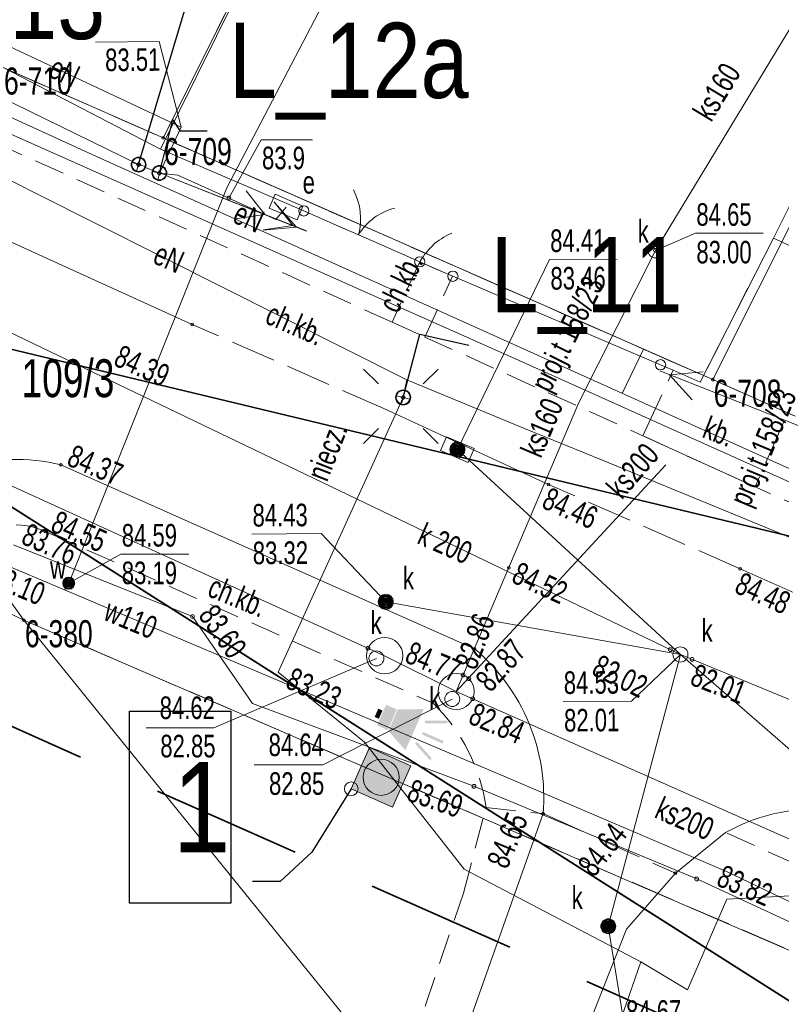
# Model space of a CAD drawing. Header units: metres. Extents: x -1013 to 1491576, y -5789570 to 1032.
# Tile 36 of 62: x -42 to -17, y 32 to 65. Entities that reach past the tile are written whole.
import ezdxf
from ezdxf.xclip import XClip

# ---------------------------------------------------------------- set-up
doc = ezdxf.new("R2010")
doc.units = ezdxf.units.M
doc.header["$MEASUREMENT"] = 0
doc.header["$XCLIPFRAME"] = 0
for name, pattern in [('2_KTCR02', [1.5, 1, -0.5]), ('2_KTJZ01', [2, 1.5, -0.5]), ('2_KTPL01', [2, 1.5, -0.5]), ('4_SUPT_P_01', [2.5, 2, -0.5]), ('GUK', [2, 1.5, -0.5]), ('GUZ', [1, 0.5, -0.5]), ('Przerywana długa', [7.8, 5, -2.8])]:
    doc.linetypes.add(name, pattern=pattern)
doc.layers.add('700-L Mapa 1_1000 dwg', color=7, linetype='Continuous')
for name, color, linetype, lineweight in [('703-L Płaszczyzny podejścia 2D3', 152, 'Continuous', 30), ('703-L Płaszczyzny podejścia 2D38', 171, 'Continuous', 35), ('704-L Płaszczyzny podejścia 3D38', 171, 'Continuous', 35), ('708-L Opisy sytuacji 1_1000 do legendy85', 1, 'Continuous', 25), ('708-L Opisy_ numeracja obiektów85', 1, 'Continuous', 25), ('722-L Obiekty_Latarnie_ słupy_ anteny1', 7, 'Continuous', 13), ('725-L Sygnalizator świetlno-dźwiękowy1', 7, 'Continuous', 13), ('725-L Sygnalizator świetlno-dźwiękowy253', 2, 'Continuous', 13), ('725-L Sygnalizator świetlno-dźwiękowy85', 1, 'Continuous', 25), ('ex_02_DXF_MZ_5_Dzialki7', 9, 'Continuous', 18), ('ex_02_DXF_MZ_5_Kontury3', 9, 'Continuous', 18), ('ex_02_DXF_MZ_5_KTCR_D_L_17', 9, 'Continuous', 18), ('ex_02_DXF_MZ_5_KTCR_E_T_17', 9, 'Continuous', 18), ('ex_02_DXF_MZ_5_KTCR_L_17', 9, 'Continuous', 18), ('ex_02_DXF_MZ_5_KTJZ_L_07', 9, 'Continuous', 18), ('ex_02_DXF_MZ_5_KTKR_D_L_07', 9, 'Continuous', 18), ('ex_02_DXF_MZ_5_KTKR_L_07', 9, 'Continuous', 18), ('ex_02_DXF_MZ_5_KTOK_L_17', 9, 'Continuous', 18), ('ex_02_DXF_MZ_5_KTOK_L_37', 9, 'Continuous', 18), ('ex_02_DXF_MZ_5_KTOK_L_47', 9, 'Continuous', 18), ('ex_02_DXF_MZ_5_KTPL_E_T_07', 9, 'Continuous', 18), ('ex_02_DXF_MZ_5_KTPL_L_07', 9, 'Continuous', 18), ('ex_02_DXF_MZ_5_Numery_dzialek7', 9, 'Continuous', 18), ('ex_02_DXF_MZ_5_Numery_punktow7', 9, 'Continuous', 18), ('ex_02_DXF_MZ_5_Punkty7', 9, 'Continuous', 18), ('ex_02_DXF_MZ_5_RTPW_T_17', 9, 'Continuous', 18), ('ex_02_DXF_MZ_5_SUBK_L_034', 9, 'Continuous', 18), ('ex_02_DXF_MZ_5_SUOE_L_11', 9, 'Continuous', 18), ('ex_02_DXF_MZ_5_SUOG_L_052', 9, 'Continuous', 18), ('ex_02_DXF_MZ_5_SUPE_D_L_31', 9, 'Continuous', 18), ('ex_02_DXF_MZ_5_SUPE_E_T_31', 9, 'Continuous', 18), ('ex_02_DXF_MZ_5_SUPE_L_11', 9, 'Continuous', 18), ('ex_02_DXF_MZ_5_SUPE_L_31', 9, 'Continuous', 18), ('ex_02_DXF_MZ_5_SUPE_S_T_17', 9, 'Continuous', 18), ('ex_02_DXF_MZ_5_SUPG_L_252', 9, 'Continuous', 18), ('ex_02_DXF_MZ_5_SUPK_D_L_434', 9, 'Continuous', 18), ('ex_02_DXF_MZ_5_SUPK_E_T_434', 9, 'Continuous', 18), ('ex_02_DXF_MZ_5_SUPK_L_434', 9, 'Continuous', 18), ('ex_02_DXF_MZ_5_SUPP_E_T_630', 9, 'Continuous', 18), ('ex_02_DXF_MZ_5_SUPP_L_630', 9, 'Continuous', 18), ('ex_02_DXF_MZ_5_SUPT_D_L_030', 9, 'Continuous', 18), ('ex_02_DXF_MZ_5_SUPW_E_T_05', 9, 'Continuous', 18), ('ex_02_DXF_MZ_5_SUPW_L_05', 9, 'Continuous', 18), ('ex_02_DXF_MZ_5_SUSM_D_T_07', 9, 'Continuous', 18), ('ex_02_DXF_MZ_5_SUSM_D_T_37', 9, 'Continuous', 18), ('ex_02_DXF_MZ_5_SUSM_L_47', 9, 'Continuous', 18), ('ex_02_DXF_MZ_5_SUTE_T_01', 9, 'Continuous', 18), ('ex_02_DXF_MZ_5_SUTG_T_052', 9, 'Continuous', 18), ('ex_02_DXF_MZ_5_SUTK_T_034', 9, 'Continuous', 18), ('ex_02_DXF_MZ_5_SUTW_T_05', 9, 'Continuous', 18), ('ex_02_DXF_MZ_5_SUUE_E_T_27', 9, 'Continuous', 18), ('ex_02_DXF_MZ_5_SUUE_T_37', 9, 'Continuous', 18), ('ex_02_DXF_MZ_5_SUUK_D_T_234', 9, 'Continuous', 18), ('ex_02_DXF_MZ_5_SUUK_D_T_97', 9, 'Continuous', 18), ('ex_02_DXF_MZ_5_SUUK_E_T_77', 9, 'Continuous', 18), ('ex_02_DXF_MZ_5_SUUK_E_T_934', 9, 'Continuous', 18), ('ex_02_DXF_MZ_5_SUUK_T_07', 9, 'Continuous', 18), ('ex_02_DXF_MZ_5_SUUK_T_234', 9, 'Continuous', 18), ('ex_02_DXF_MZ_5_SUUW_E_T_57', 9, 'Continuous', 18), ('ex_02_DXF_MZ_5_SUUW_T_77', 9, 'Continuous', 18), ('ex_02_DXF_MZ_5_Uzytki3', 9, 'Continuous', 18)]:
    doc.layers.add(name, color=color, linetype=linetype, lineweight=lineweight)
doc.styles.add('STYL_AUTOMATYCZNY_1', font='arial.ttf', dxfattribs={"width": 0.7})
doc.styles.add('STYL_AUTOMATYCZNY_3', font='ARIALN.TTF')
doc.dimstyles.new('STYL_AUTOMATYCZNY__1', dxfattribs={"dimtxt": 0.18, "dimasz": 0.912, "dimexe": 0.18, "dimexo": 0.0625, "dimgap": 0, "dimtad": 0, "dimtih": 1, "dimtoh": 1, "dimdec": 4, "dimzin": 0, "dimdsep": 46, "dimcen": 0.09, "dimadec": 0, "dimazin": 0, "dimtfac": 1, "dimtdec": 4, "dimtmove": 0, "dimatfit": 3, "dimldrblk": 'ARROWHEAD_7', "dimfxl": 1, "dimtolj": 1, "dimtzin": 0, "dimarcsym": 0})
doc.dimstyles.new('STYL_AUTOMATYCZNY__3', dxfattribs={"dimtxt": 0.18, "dimasz": 0.912, "dimexe": 0.18, "dimexo": 0.0625, "dimgap": 0, "dimtad": 0, "dimtih": 1, "dimtoh": 1, "dimdec": 4, "dimzin": 0, "dimdsep": 46, "dimcen": 0.09, "dimadec": 0, "dimazin": 0, "dimtfac": 1, "dimtdec": 4, "dimtmove": 0, "dimatfit": 3, "dimldrblk": 'ARROWHEAD_1', "dimfxl": 1, "dimtolj": 1, "dimtzin": 0, "dimarcsym": 0})

# ---------------------------------------------------------------- blocks, each defined once
blk = doc.blocks.new('Rysunek_1_5', base_point=(-7447251.91, -5789835.327))
at = {"layer": 'ex_02_DXF_MZ_5_Dzialki7', "color": 9, "linetype": 'Continuous', "lineweight": 18}
for p, q in [((-37.703, 60.738), (-26.727, 82.748)), ((-19.445, 52.706), (-8.36, 74.856)), ((-42.33, 44.713), (-56.712, 64.665)), ((-43.02, 63.081), (-37.703, 60.738)), ((-37.703, 60.738), (-19.445, 52.706)), ((-62.15, 54.133), (-42.33, 44.713)), ((-19.445, 52.706), (-16.707, 51.495)), ((-42.33, 44.713), (161.19, -43.067)), ((-42.33, 44.713), (-30.66, 30.293))]:
    blk.add_line(p, q, dxfattribs=at)
at = {"layer": 'ex_02_DXF_MZ_5_Kontury3', "color": 9, "linetype": 'GUK', "lineweight": 18}
for p, q in [((-37.703, 60.738), (-11.067, 114.121)), ((-43.02, 63.081), (-37.703, 60.738)), ((-19.445, 52.706), (-37.703, 60.738)), ((-62.149, 54.136), (-42.331, 44.714)), ((-16.707, 51.495), (-19.445, 52.706)), ((-42.331, 44.714), (102.61, -17.792))]:
    blk.add_line(p, q, dxfattribs=at)
at = {"layer": 'ex_02_DXF_MZ_5_KTCR_D_L_17', "color": 9, "linetype": '2_KTCR02', "lineweight": 18}
for p, q in [((-27.716, 35.686), (-26.98, 38.483)), ((-29, 31.887), (-27.716, 35.686))]:
    blk.add_line(p, q, dxfattribs=at)
at = {"layer": 'ex_02_DXF_MZ_5_KTCR_L_17', "color": 9, "linetype": '2_KTCR02', "lineweight": 18}
for p, q in [((-30.1, 54.613), (-54.23, 65.543)), ((-29.18, 56.623), (-30.1, 54.613)), ((-28.09, 56.143), (-29.18, 56.623)), ((-29.01, 54.123), (-28.09, 56.143)), ((-30.1, 54.613), (-29.01, 54.123)), ((-30.1, 54.613), (-29.01, 54.123)), ((-29.01, 54.123), (-21.77, 50.843)), ((-18.04, 49.143), (-21.77, 50.843)), ((0.3, 41.013), (-18.04, 49.143)), ((-41.62, 47.663), (-28.74, 41.953)), ((-26.98, 38.483), (-25.08, 38.283)), ((31.23, 15.163), (-19.02, 37.653))]:
    blk.add_line(p, q, dxfattribs=at)
for centre, radius, start, end in [((-42.637, 45.416), 2.466, 65.6334, 142.3482), ((-32.895, 37.664), 5.972, 7.8837, 45.905)]:
    blk.add_arc(centre, radius, start, end, dxfattribs=at)
at = {"layer": 'ex_02_DXF_MZ_5_KTJZ_L_07', "color": 9, "linetype": '2_KTJZ01', "lineweight": 18}
for p, q in [((-30.37, 51.743), (-36.74, 54.543)), ((-18.54, 46.423), (-24.9, 49.223)), ((-25.08, 38.283), (-20.69, 36.303))]:
    blk.add_line(p, q, dxfattribs=at)
at = {"layer": 'ex_02_DXF_MZ_5_KTKR_D_L_07', "color": 9, "linetype": 'Continuous', "lineweight": 18}
for p, q in [((-30.203, 23.828), (-25.08, 38.283)), ((-20.69, 36.303), (-22.317, 34.444)), ((-27.898, 20.254), (-22.317, 34.444))]:
    blk.add_line(p, q, dxfattribs=at)
at = {"layer": 'ex_02_DXF_MZ_5_KTKR_L_07', "color": 9, "linetype": 'Continuous', "lineweight": 18}
for p, q in [((-36.74, 54.543), (-56.2, 63.383)), ((-24.9, 49.223), (-30.37, 51.743)), ((-27.36, 43.763), (-41.1, 49.873)), ((0.62, 37.873), (-18.54, 46.423)), ((-19.02, 37.653), (-20.69, 36.303))]:
    blk.add_line(p, q, dxfattribs=at)
for centre, radius, start, end in [((-42.625, 43.656), 6.402, 76.2158, 135.9957), ((-31.57, 38.797), 6.511, 355.4729, 49.7074), ((-16.11, 32.554), 5.871, 81.6753, 119.7111)]:
    blk.add_arc(centre, radius, start, end, dxfattribs=at)
at = {"layer": 'ex_02_DXF_MZ_5_KTOK_L_17', "color": 9, "linetype": 'Continuous', "lineweight": 18}
for p, q in [((-33.03, 58.313), (-31.677, 57.719)), ((-31.906, 57.82), (-30.532, 57.217)), ((-30.532, 57.217), (-29.18, 56.623))]:
    blk.add_line(p, q, dxfattribs=at)
for centre in [(-33.03, 58.313), (-29.18, 56.623)]:
    blk.add_circle(centre, 0.17, dxfattribs=at)
for centre, start, end in [((-33.144, 58.061), 344.2449, 28.3192), ((-29.517, 56.469), 104.2816, 148.3559)]:
    blk.add_arc(centre, 2, start, end, dxfattribs=at)
at = {"layer": 'ex_02_DXF_MZ_5_KTOK_L_37', "color": 9, "linetype": 'Continuous', "lineweight": 18}
for p, q in [((-28.689, 57.227), (-28.613, 57.281)), ((-28.613, 57.281), (-28.533, 57.345)), ((-28.533, 57.345), (-28.461, 57.389)), ((-28.461, 57.389), (-28.385, 57.444)), ((-28.385, 57.444), (-28.306, 57.485)), ((-28.306, 57.485), (-28.226, 57.527)), ((-28.226, 57.527), (-28.14, 57.566)), ((-28.14, 57.566), (-28.11, 57.574)), ((-29.02, 56.869), (-28.95, 56.948)), ((-28.95, 56.948), (-28.892, 57.021)), ((-28.892, 57.021), (-28.827, 57.091)), ((-28.827, 57.091), (-28.754, 57.157)), ((-28.754, 57.157), (-28.689, 57.227)), ((-29.18, 56.623), (-29.125, 56.708)), ((-29.18, 56.623), (-28.63, 56.383)), ((-29.125, 56.708), (-29.07, 56.793)), ((-29.07, 56.793), (-29.02, 56.869)), ((-28.63, 56.383), (-28.08, 56.143))]:
    blk.add_line(p, q, dxfattribs=at)
for centre in [(-29.18, 56.623), (-28.08, 56.143)]:
    blk.add_circle(centre, 0.17, dxfattribs=at)
at = {"layer": 'ex_02_DXF_MZ_5_KTOK_L_47', "color": 9, "linetype": 'Continuous', "lineweight": 18}
for p, q in [((-34.469, 67.087), (-37.79, 60.363)), ((-17.43, 57.413), (-14.088, 64.127)), ((-43.02, 63.081), (-37.79, 60.363)), ((-37.79, 60.363), (-33.03, 58.313)), ((-19.86, 52.623), (-17.43, 57.413)), ((-28.08, 56.143), (-21.18, 53.202)), ((-21.18, 53.202), (-20.76, 53.023)), ((-20.76, 53.023), (-19.86, 52.623))]:
    blk.add_line(p, q, dxfattribs=at)
blk.add_circle((-21.18, 53.202), 0.17, dxfattribs=at)
at = {"layer": 'ex_02_DXF_MZ_5_KTPL_L_07', "color": 9, "linetype": '2_KTPL01', "lineweight": 18}
for p, q in [((-19.86, 52.623), (-17.43, 57.413)), ((-17.43, 57.413), (-14.65, 56.103)), ((-21.77, 50.843), (-20.76, 53.023)), ((-20.76, 53.023), (-19.86, 52.623)), ((-17.09, 51.303), (-18.04, 49.143))]:
    blk.add_line(p, q, dxfattribs=at)
at = {"layer": 'ex_02_DXF_MZ_5_KTPL_L_07', "color": 9, "linetype": 'Continuous', "lineweight": 18}
blk.add_line((-18.04, 49.143), (-21.77, 50.843), dxfattribs=at)
at = {"layer": 'ex_02_DXF_MZ_5_Punkty7', "color": 9, "linetype": 'Continuous', "lineweight": 18}
for centre in [(-37.703, 60.738), (-19.445, 52.706), (-42.33, 44.713)]:
    blk.add_circle(centre, 0.045, dxfattribs=at)
at = {"layer": 'ex_02_DXF_MZ_5_RTPW_T_17', "color": 9, "linetype": 'Continuous', "lineweight": 18}
for centre in [(-36.74, 54.543), (-41.1, 49.873), (-24.9, 49.223), (-41.62, 47.663), (-26.22, 46.453), (-18.54, 46.423), (-27.36, 43.763), (-25.08, 38.283), (-20.69, 36.303)]:
    blk.add_circle(centre, 0.045, dxfattribs=at)
at = {"layer": 'ex_02_DXF_MZ_5_SUBK_L_034', "color": 9, "linetype": 'Continuous', "lineweight": 18}
for centre, radius in [((-30.35, 43.533), 0.605), ((-27.97, 42.343), 0.597)]:
    blk.add_circle(centre, radius, dxfattribs=at)
at = {"layer": 'ex_02_DXF_MZ_5_SUOE_L_11', "color": 9, "linetype": 'Continuous', "lineweight": 18}
blk.add_line((-35.52, 58.743), (-37.22, 59.503), dxfattribs=at)
at = {"layer": 'ex_02_DXF_MZ_5_SUOG_L_052', "color": 9, "linetype": 'Continuous', "lineweight": 18}
blk.add_line((-19.98, 36.113), (-27.38, 39.193), dxfattribs=at)
at = {"layer": 'ex_02_DXF_MZ_5_SUPE_D_L_31', "color": 9, "linetype": 'Continuous', "lineweight": 18}
for p, q in [((-43.337, 64.029), (-37.106, 61.093)), ((-41.951, 58.908), (-47.591, 61.749)), ((-37.106, 61.093), (-37.83, 59.573)), ((-29.606, 52.705), (-41.951, 58.908)), ((-29.732, 52.114), (-29.606, 52.705)), ((-29.606, 52.705), (-25.705, 51.082)), ((-33.888, 42.984), (-29.732, 52.114)), ((-25.705, 51.082), (-23.087, 50.02)), ((-23.087, 50.02), (-16.116, 47.149)), ((-31.012, 40.664), (-33.888, 42.984)), ((-27.702, 36.436), (-31.012, 40.664)), ((-21.84, 33.357), (-27.702, 36.436)), ((-18.974, 35.438), (-20.283, 32.428)), ((-15.345, 35.633), (-18.974, 35.438)), ((-23.819, 27.613), (-21.84, 33.357)), ((-20.283, 32.428), (-21.84, 33.357))]:
    blk.add_line(p, q, dxfattribs=at)
at = {"layer": 'ex_02_DXF_MZ_5_SUPE_L_11', "color": 9, "linetype": 'Continuous', "lineweight": 18}
blk.add_line((-43.786, 62.426), (-38.52, 59.853), dxfattribs=at)
at = {"layer": 'ex_02_DXF_MZ_5_SUPE_L_31', "color": 9, "linetype": 'Continuous', "lineweight": 18}
for p, q in [((-37.22, 59.503), (-37.83, 59.573)), ((-37.597, 59.481), (-32.948, 57.642)), ((-35.52, 58.743), (-37.22, 59.503)), ((-33.96, 58.033), (-35.52, 58.743)), ((-34.019, 58.604), (-33.273, 57.771)), ((-33.62, 58.443), (-33.96, 58.033)), ((-34.387, 57.674), (-33.273, 57.771)), ((-21.206, 52.999), (-16.556, 51.16)), ((-20.88, 52.87), (-19.766, 52.967)), ((-20.88, 52.87), (-20.134, 52.037))]:
    blk.add_line(p, q, dxfattribs=at)
at = {"layer": 'ex_02_DXF_MZ_5_SUPE_S_T_17', "color": 9, "linetype": 'Continuous', "lineweight": 18}
for p, q in [((-37.597, 59.482), (-32.942, 57.655)), ((-34.947, 58.979), (-34.324, 58.197)), ((-34.017, 58.614), (-33.393, 57.832)), ((-34.324, 58.197), (-35.313, 58.048)), ((-33.393, 57.832), (-34.382, 57.683))]:
    blk.add_line(p, q, dxfattribs=at)
at = {"layer": 'ex_02_DXF_MZ_5_SUPG_L_252', "color": 9, "linetype": 'Continuous', "lineweight": 18}
for p, q in [((-36.73, 44.833), (-42.68, 47.213)), ((-34.74, 41.943), (-36.73, 44.833)), ((-27.38, 39.193), (-34.74, 41.943)), ((-19.98, 36.113), (-27.38, 39.193)), ((-12.48, 32.633), (-19.98, 36.113))]:
    blk.add_line(p, q, dxfattribs=at)
at = {"layer": 'ex_02_DXF_MZ_5_SUPK_D_L_434', "color": 9, "linetype": 'Continuous', "lineweight": 18}
for p, q in [((-45.397, 55.524), (-20.52, 43.573)), ((-27.93, 50.383), (-20.52, 43.573)), ((-20.52, 43.573), (-30.31, 45.323)), ((-20.52, 43.573), (-22.918, 34.54)), ((-20.52, 43.573), (7.643, 31.885)), ((-20.52, 43.573), (-14.35, 38.193))]:
    blk.add_line(p, q, dxfattribs=at)
at = {"layer": 'ex_02_DXF_MZ_5_SUPK_E_T_434', "color": 9, "linetype": 'Continuous', "lineweight": 18}
for p, q in [((-27.93, 50.383), (-24.874, 56.698)), ((-24.874, 56.698), (-22.621, 56.714))]:
    blk.add_line(p, q, dxfattribs=at)
at = {"layer": 'ex_02_DXF_MZ_5_SUPK_L_434', "color": 9, "linetype": 'Continuous', "lineweight": 18}
for p, q in [((-15, 67.493), (-21.35, 57.003)), ((-21.35, 57.003), (-23.9, 51.943)), ((-23.9, 51.943), (-27.97, 42.343)), ((-27.97, 42.343), (-21.01, 49.873)), ((-30.35, 43.533), (-43.21, 49.383)), ((-30.35, 43.533), (-27.97, 42.343)), ((-27.97, 42.343), (7.52, 26.613))]:
    blk.add_line(p, q, dxfattribs=at)
at = {"layer": 'ex_02_DXF_MZ_5_SUPP_L_630', "color": 9, "linetype": '4_SUPT_P_01', "lineweight": 18}
blk.add_line((-22.455, 52.249), (-21.752, 53.717), dxfattribs=at)
at = {"layer": 'ex_02_DXF_MZ_5_SUPT_D_L_030', "color": 9, "linetype": 'Continuous', "lineweight": 18}
for p, q in [((-39.919, 60.123), (-43.732, 61.866)), ((-43.196, 61.06), (-25.88, 53.341)), ((-2.678, 43.333), (-39.919, 60.123)), ((-25.88, 53.341), (-12.638, 47.393))]:
    blk.add_line(p, q, dxfattribs=at)
at = {"layer": 'ex_02_DXF_MZ_5_SUPW_L_05', "color": 9, "linetype": 'Continuous', "lineweight": 18}
for p, q in [((-28.46, 72.773), (-35.59, 59.083)), ((-35.59, 59.083), (-40.84, 45.943)), ((-40.981, 45.719), (-43.35, 46.723)), ((-40.84, 45.943), (-40.981, 45.719)), ((-25.94, 39.343), (-40.981, 45.719)), ((-18.99, 36.363), (-25.94, 39.343)), ((-14.95, 34.423), (-18.99, 36.363))]:
    blk.add_line(p, q, dxfattribs=at)
at = {"layer": 'ex_02_DXF_MZ_5_SUSM_D_T_07', "color": 9, "linetype": 'Continuous', "lineweight": 18}
for p, q in [((-30.553, 52.566), (-31.048, 53.06)), ((-29.068, 52.566), (-28.573, 53.06)), ((-30.553, 51.081), (-31.048, 50.586)), ((-29.068, 51.081), (-28.573, 50.586))]:
    blk.add_line(p, q, dxfattribs=at)
at = {"layer": 'ex_02_DXF_MZ_5_SUSM_D_T_37', "color": 9, "linetype": 'Continuous', "lineweight": 18}
blk.add_circle((-29.732, 52.114), 0.25, dxfattribs=at)
at = {"layer": 'ex_02_DXF_MZ_5_SUSM_L_47', "color": 9, "linetype": 'Continuous', "lineweight": 18}
for p, q in [((-38.293, 59.761), (-37.83, 59.573)), ((-38.288, 59.759), (-37.825, 59.571))]:
    blk.add_line(p, q, dxfattribs=at)
for centre in [(-38.52, 59.853), (-37.83, 59.573)]:
    blk.add_circle(centre, 0.25, dxfattribs=at)
at = {"layer": 'ex_02_DXF_MZ_5_SUTE_T_01', "color": 9, "linetype": 'Continuous', "lineweight": 18}
for p, q in [((-39.953, 63.927), (-37.836, 63.942)), ((-37.106, 61.093), (-37.836, 63.942)), ((-35.52, 58.743), (-34.451, 60.677)), ((-34.451, 60.677), (-32.741, 60.677))]:
    blk.add_line(p, q, dxfattribs=at)
blk.add_circle((-35.52, 58.743), 0.0625, dxfattribs=at)
at = {"layer": 'ex_02_DXF_MZ_5_SUTG_T_052', "color": 9, "linetype": 'Continuous', "lineweight": 18}
for centre in [(-36.73, 44.833), (-27.38, 39.193), (-19.98, 36.113)]:
    blk.add_circle(centre, 0.0625, dxfattribs=at)
at = {"layer": 'ex_02_DXF_MZ_5_SUTK_T_034', "color": 9, "linetype": 'Continuous', "lineweight": 18}
for p, q in [((-21.35, 57.003), (-20.021, 57.57)), ((-20.021, 57.57), (-17.768, 57.57)), ((-34.762, 47.572), (-32.455, 47.588)), ((-30.31, 45.323), (-32.455, 47.588)), ((-20.52, 43.573), (-22.141, 42.026)), ((-30.62, 43.443), (-36.019, 41.137)), ((-28.1, 42.093), (-32.399, 39.905)), ((-24.42, 42.01), (-22.141, 42.026)), ((-38.272, 41.137), (-36.019, 41.137)), ((-34.679, 39.905), (-32.399, 39.905)), ((-22.918, 34.54), (-22.354, 31.074))]:
    blk.add_line(p, q, dxfattribs=at)
for centre in [(-21.35, 57.003), (-30.9, 43.783), (-20.856, 43.735), (-20.134, 43.413), (-27.737, 42.893), (-27.549, 42.771), (-27.424, 42.101)]:
    blk.add_circle(centre, 0.0625, dxfattribs=at)
at = {"layer": 'ex_02_DXF_MZ_5_SUTW_T_05', "color": 9, "linetype": 'Continuous', "lineweight": 18}
for p, q in [((-40.84, 45.943), (-39.11, 46.909)), ((-39.11, 46.909), (-36.857, 46.909))]:
    blk.add_line(p, q, dxfattribs=at)
blk.add_circle((-40.84, 45.943), 0.0625, dxfattribs=at)
at = {"layer": 'ex_02_DXF_MZ_5_SUUE_T_37', "color": 9, "linetype": 'Continuous', "lineweight": 18}
for p, q in [((-33.981, 58.869), (-34.178, 58.409)), ((-33.062, 58.476), (-33.981, 58.869)), ((-34.178, 58.409), (-33.258, 58.017)), ((-33.258, 58.017), (-33.062, 58.476))]:
    blk.add_line(p, q, dxfattribs=at)
at = {"layer": 'ex_02_DXF_MZ_5_SUUK_D_T_234', "color": 9, "linetype": 'Continuous', "lineweight": 18}
blk.add_circle((-20.52, 43.573), 0.25, dxfattribs=at)
at = {"layer": 'ex_02_DXF_MZ_5_SUUK_D_T_97', "color": 9, "linetype": 'Continuous', "lineweight": 18}
for centre, radius in [((-27.93, 50.383), 0.25), ((-27.93, 50.383), 0.225), ((-27.93, 50.383), 0.2), ((-27.93, 50.383), 0.175), ((-27.93, 50.383), 0.15), ((-27.93, 50.383), 0.125), ((-27.93, 50.383), 0.1), ((-27.93, 50.383), 0.075), ((-27.93, 50.383), 0.05), ((-27.93, 50.383), 0.025), ((-27.93, 50.383), 0.00715), ((-30.31, 45.323), 0.25), ((-30.31, 45.323), 0.225), ((-30.31, 45.323), 0.2), ((-30.31, 45.323), 0.175), ((-30.31, 45.323), 0.15), ((-30.31, 45.323), 0.125), ((-30.31, 45.323), 0.1), ((-30.31, 45.323), 0.075), ((-30.31, 45.323), 0.05), ((-30.31, 45.323), 0.025), ((-30.31, 45.323), 0.00715), ((-22.918, 34.54), 0.25), ((-22.918, 34.54), 0.225), ((-22.918, 34.54), 0.2), ((-22.918, 34.54), 0.175), ((-22.918, 34.54), 0.15), ((-22.918, 34.54), 0.125), ((-22.918, 34.54), 0.1), ((-22.918, 34.54), 0.075), ((-22.918, 34.54), 0.05), ((-22.918, 34.54), 0.025), ((-22.918, 34.54), 0.00715)]:
    blk.add_circle(centre, radius, dxfattribs=at)
at = {"layer": 'ex_02_DXF_MZ_5_SUUK_T_07', "color": 9, "linetype": 'Continuous', "lineweight": 18}
for p, q in [((-28.488, 50.348), (-28.293, 50.808)), ((-28.293, 50.808), (-27.372, 50.418)), ((-27.993, 50.681), (-28.188, 50.221)), ((-27.671, 50.545), (-27.866, 50.084)), ((-27.372, 50.418), (-27.567, 49.958)), ((-27.567, 49.958), (-28.488, 50.348))]:
    blk.add_line(p, q, dxfattribs=at)
at = {"layer": 'ex_02_DXF_MZ_5_SUUK_T_234', "color": 9, "linetype": 'Continuous', "lineweight": 18}
for centre in [(-21.35, 57.003), (-30.62, 43.443), (-28.1, 42.093)]:
    blk.add_circle(centre, 0.25, dxfattribs=at)
at = {"layer": 'ex_02_DXF_MZ_5_SUUW_T_77', "color": 9, "linetype": 'Continuous', "lineweight": 18}
for radius in [0.2, 0.175, 0.15, 0.125, 0.1, 0.075, 0.05, 0.025, 0.00715]:
    blk.add_circle((-40.84, 45.943), radius, dxfattribs=at)
at = {"layer": 'ex_02_DXF_MZ_5_Uzytki3', "color": 9, "linetype": 'GUZ', "lineweight": 18}
for p, q in [((-37.703, 60.738), (-11.067, 114.121)), ((-43.02, 63.081), (-37.703, 60.738)), ((-37.703, 60.738), (-19.445, 52.706)), ((-62.149, 54.136), (-42.331, 44.714)), ((-19.445, 52.706), (-16.707, 51.495)), ((-42.331, 44.714), (102.61, -17.792))]:
    blk.add_line(p, q, dxfattribs=at)
at = {"layer": 'ex_02_DXF_MZ_5_KTCR_E_T_17', "color": 9, "linetype": 'Continuous', "lineweight": 18, "char_height": 0.75, "attachment_point": 4, "style": 'STYL_AUTOMATYCZNY_1'}
for insert, rotation in [((-30.244, 55.034), 63.8861), ((-34.218, 54.941), 336.438), ((-36.139, 45.871), 337.8337)]:
    blk.add_mtext('\\A1;{\\pql;\\fArial|b0|i0|c238|p0;\\W0.700000;ch.kb.}', dxfattribs=dict(at, insert=insert, rotation=rotation))
at = {"layer": 'ex_02_DXF_MZ_5_KTPL_E_T_07', "color": 9, "linetype": 'Continuous', "lineweight": 18, "insert": (-19.704, 51.151), "char_height": 0.75, "attachment_point": 4, "rotation": 338.994, "style": 'STYL_AUTOMATYCZNY_1'}
blk.add_mtext('\\A1;{\\pql;\\fArial|b0|i0|c238|p0;\\W0.700000;kb.}', dxfattribs=at)
at = {"layer": 'ex_02_DXF_MZ_5_Numery_dzialek7', "color": 9, "linetype": 'Continuous', "lineweight": 18, "insert": (-42.408, 53.384), "char_height": 1.26, "attachment_point": 1, "style": 'STYL_AUTOMATYCZNY_1'}
blk.add_mtext('\\A1;{\\pql;\\fArial|b0|i0|c238|p0;\\W0.700000;109/3}', dxfattribs=at)
at = {"layer": 'ex_02_DXF_MZ_5_Numery_punktow7', "color": 9, "linetype": 'Continuous', "lineweight": 18, "char_height": 0.9, "attachment_point": 1, "style": 'STYL_AUTOMATYCZNY_1'}
for s, insert in [('\\A1;{\\pql;\\fArial|b0|i0|c238|p0;\\W0.700000;6-710}', (-42.992, 63.081)), ('\\A1;{\\pql;\\fArial|b0|i0|c238|p0;\\W0.700000;6-709}', (-37.675, 60.738)), ('\\A1;{\\pql;\\fArial|b0|i0|c238|p0;\\W0.700000;6-708}', (-19.417, 52.706)), ('\\A1;{\\pql;\\fArial|b0|i0|c238|p0;\\W0.700000;6-380}', (-42.297, 44.713))]:
    blk.add_mtext(s, dxfattribs=dict(at, insert=insert))
at = {"layer": 'ex_02_DXF_MZ_5_RTPW_T_17', "color": 9, "linetype": 'Continuous', "lineweight": 18, "char_height": 0.75, "style": 'STYL_AUTOMATYCZNY_1'}
for s, insert, attachment_point, rotation in [('\\A1;{\\pql;\\fArial|b0|i0|c238|p0;\\W0.700000;84.39}', (-39.082, 53.887), 1, 335.4328), ('\\A1;{\\pql;\\fArial|b0|i0|c238|p0;\\W0.700000;84.37}', (-40.951, 49.87), 7, 337.0206), ('\\A1;{\\pql;\\fArial|b0|i0|c238|p0;\\W0.700000;84.46}', (-24.867, 49.153), 1, 336.0804), ('\\A1;{\\pql;\\fArial|b0|i0|c238|p0;\\W0.700000;84.55}', (-41.492, 47.679), 7, 336.3078), ('\\A1;{\\pql;\\fArial|b0|i0|c238|p0;\\W0.700000;84.52}', (-26.022, 46.329), 4, 335.4328), ('\\A1;{\\pql;\\fArial|b0|i0|c238|p0;\\W0.700000;84.48}', (-18.458, 46.334), 1, 335.4804), ('\\A1;{\\pql;\\fArial|b0|i0|c238|p0;\\W0.700000;84.77}', (-29.723, 43.325), 7, 337.5708), ('\\A1;{\\pql;\\fArial|b0|i0|c238|p0;\\W0.700000;84.65}', (-26.972, 36.698), 1, 67.2176), ('\\A1;{\\pql;\\fArial|b0|i0|c238|p0;\\W0.700000;84.64}', (-23.382, 36.134), 7, 51.6816)]:
    blk.add_mtext(s, dxfattribs=dict(at, insert=insert, attachment_point=attachment_point, rotation=rotation))
at = {"layer": 'ex_02_DXF_MZ_5_SUPE_E_T_31', "color": 9, "linetype": 'Continuous', "lineweight": 18, "char_height": 0.75, "style": 'STYL_AUTOMATYCZNY_1'}
for s, insert, attachment_point, rotation in [('\\A1;{\\pql;\\fArial|b0|i0|c238|p0;\\W0.700000;eN}', (-41.406, 63.136), 4, 334.7677), ('\\A1;{\\pql;\\fArial|b0|i0|c238|p0;\\W0.700000;eN}', (-35.29, 58.294), 4, 335.529), ('\\A1;{\\pql;\\fArial|b0|i0|c238|p0;\\W0.700000;eN}', (-37.946, 56.939), 4, 336.4428), ('\\A1;{\\pql;\\fArial|b0|i0|c238|p0;\\W0.700000;niecz. }', (-32.252, 49.278), 7, 68.607)]:
    blk.add_mtext(s, dxfattribs=dict(at, insert=insert, attachment_point=attachment_point, rotation=rotation))
at = {"layer": 'ex_02_DXF_MZ_5_SUPK_E_T_434', "color": 9, "linetype": 'Continuous', "lineweight": 18, "char_height": 0.75, "style": 'STYL_AUTOMATYCZNY_1'}
for s, insert, attachment_point, rotation in [('\\A1;{\\pql;\\fArial|b0|i0|c238|p0;\\W0.700000;ks160}', (-19.815, 61.431), 4, 58.8119), ('\\A1;{\\pql;\\fArial|b0|i0|c238|p0;\\W0.700000;84.41}', (-24.851, 57.698), 1, 0.4031), ('\\A1;{\\pql;\\fArial|b0|i0|c238|p0;\\W0.700000;83.46}', (-24.842, 56.448), 1, 0.4031), ('\\A1;{\\pql;\\fArial|b0|i0|c238|p0;\\W0.700000;ks160}', (-25.5, 50.212), 4, 67.0251), ('\\A1;{\\pql;\\fArial|b0|i0|c238|p0;\\W0.700000;ks200}', (-22.457, 48.687), 7, 49.086), ('\\A1;{\\pql;\\fArial|b0|i0|c238|p0;\\W0.700000;k 200}', (-29.312, 47.27), 7, 336.177), ('\\A1;{\\pql;\\fArial|b0|i0|c238|p0;\\W0.700000;ks200}', (-21.273, 38.509), 4, 336.096)]:
    blk.add_mtext(s, dxfattribs=dict(at, insert=insert, attachment_point=attachment_point, rotation=rotation))
at = {"layer": 'ex_02_DXF_MZ_5_SUPP_E_T_630', "color": 9, "linetype": 'Continuous', "lineweight": 18, "char_height": 0.75, "attachment_point": 4, "style": 'STYL_AUTOMATYCZNY_1'}
for insert, rotation in [((-25.092, 52.351), 63.549), ((-18.469, 48.535), 67.2218)]:
    blk.add_mtext('\\A1;{\\pql;\\fArial|b0|i0|c238|p0;\\W0.700000;proj.t 158/23}', dxfattribs=dict(at, insert=insert, rotation=rotation))
at = {"layer": 'ex_02_DXF_MZ_5_SUPW_E_T_05', "color": 9, "linetype": 'Continuous', "lineweight": 18, "insert": (-39.736, 44.732), "char_height": 0.75, "attachment_point": 7, "rotation": 337.5, "style": 'STYL_AUTOMATYCZNY_1'}
blk.add_mtext('\\A1;{\\pql;\\fArial|b0|i0|c238|p0;\\W0.700000;w110}', dxfattribs=at)
at = {"layer": 'ex_02_DXF_MZ_5_SUTE_T_01', "color": 9, "linetype": 'Continuous', "lineweight": 18, "insert": (-39.636, 63.708), "char_height": 0.75, "attachment_point": 1, "rotation": 0.405, "style": 'STYL_AUTOMATYCZNY_1'}
blk.add_mtext('\\A1;{\\pql;\\fArial|b0|i0|c238|p0;\\W0.700000;83.51}', dxfattribs=at)
at = {"layer": 'ex_02_DXF_MZ_5_SUTE_T_01', "color": 9, "linetype": 'Continuous', "lineweight": 18, "insert": (-34.421, 60.067), "char_height": 0.75, "attachment_point": 4, "style": 'STYL_AUTOMATYCZNY_1'}
blk.add_mtext('\\A1;{\\pql;\\fArial|b0|i0|c238|p0;\\W0.700000;83.9}', dxfattribs=at)
at = {"layer": 'ex_02_DXF_MZ_5_SUTG_T_052', "color": 9, "linetype": 'Continuous', "lineweight": 18, "char_height": 0.75, "attachment_point": 7, "style": 'STYL_AUTOMATYCZNY_1'}
for s, insert, rotation in [('\\A1;{\\pql;\\fArial|b0|i0|c238|p0;\\W0.700000;83.76}', (-42.47, 47.267), 336.1495), ('\\A1;{\\pql;\\fArial|b0|i0|c238|p0;\\W0.700000;83.60}', (-36.571, 44.861), 305.5377), ('\\A1;{\\pql;\\fArial|b0|i0|c238|p0;\\W0.700000;83.69}', (-29.658, 38.73), 340.6155), ('\\A1;{\\pql;\\fArial|b0|i0|c238|p0;\\W0.700000;83.82}', (-19.371, 35.907), 336.5713)]:
    blk.add_mtext(s, dxfattribs=dict(at, insert=insert, rotation=rotation))
at = {"layer": 'ex_02_DXF_MZ_5_SUTK_T_034', "color": 9, "linetype": 'Continuous', "lineweight": 18, "char_height": 0.75, "style": 'STYL_AUTOMATYCZNY_1'}
for s, insert, attachment_point in [('\\A1;{\\pql;\\fArial|b0|i0|c238|p0;\\W0.700000;84.65}', (-19.991, 58.57), 1), ('\\A1;{\\pql;\\fArial|b0|i0|c238|p0;\\W0.700000;83.00}', (-19.991, 57.32), 1), ('\\A1;{\\pql;\\fArial|b0|i0|c238|p0;\\W0.700000;84.62}', (-37.821, 41.417), 7), ('\\A1;{\\pql;\\fArial|b0|i0|c238|p0;\\W0.700000;82.85}', (-37.799, 40.904), 1), ('\\A1;{\\pql;\\fArial|b0|i0|c238|p0;\\W0.700000;84.64}', (-34.201, 40.186), 7), ('\\A1;{\\pql;\\fArial|b0|i0|c238|p0;\\W0.700000;82.85}', (-34.188, 39.658), 1)]:
    blk.add_mtext(s, dxfattribs=dict(at, insert=insert, attachment_point=attachment_point))
for s, insert, attachment_point, rotation in [('\\A1;{\\pql;\\fArial|b0|i0|c238|p0;\\W0.700000;84.43}', (-34.739, 48.572), 1, 0.4031), ('\\A1;{\\pql;\\fArial|b0|i0|c238|p0;\\W0.700000;83.32}', (-34.73, 47.322), 1, 0.4031), ('\\A1;{\\pql;\\fArial|b0|i0|c238|p0;\\W0.700000;82.86}', (-27.668, 43.152), 4, 69.444), ('\\A1;{\\pql;\\fArial|b0|i0|c238|p0;\\W0.700000;82.87}', (-27.385, 42.786), 1, 47.9482), ('\\A1;{\\pql;\\fArial|b0|i0|c238|p0;\\W0.700000;82.02}', (-23.347, 43.256), 4, 333.6071), ('\\A1;{\\pql;\\fArial|b0|i0|c238|p0;\\W0.700000;82.01}', (-19.969, 43.284), 1, 338.5713), ('\\A1;{\\pql;\\fArial|b0|i0|c238|p0;\\W0.700000;83.23}', (-33.373, 43.17), 1, 335.4623), ('\\A1;{\\pql;\\fArial|b0|i0|c238|p0;\\W0.700000;84.53}', (-24.398, 43.01), 1, 0.4031), ('\\A1;{\\pql;\\fArial|b0|i0|c238|p0;\\W0.700000;82.84}', (-27.313, 41.992), 1, 336.7781), ('\\A1;{\\pql;\\fArial|b0|i0|c238|p0;\\W0.700000;82.01}', (-24.389, 41.76), 1, 0.4031), ('\\A1;{\\pql;\\fArial|b0|i0|c238|p0;\\W0.700000;84.67}', (-22.331, 32.074), 1, 0.4031)]:
    blk.add_mtext(s, dxfattribs=dict(at, insert=insert, attachment_point=attachment_point, rotation=rotation))
at = {"layer": 'ex_02_DXF_MZ_5_SUTW_T_05', "color": 9, "linetype": 'Continuous', "lineweight": 18, "char_height": 0.75, "attachment_point": 1, "style": 'STYL_AUTOMATYCZNY_1'}
for s, insert in [('\\A1;{\\pql;\\fArial|b0|i0|c238|p0;\\W0.700000;84.59}', (-39.08, 47.909)), ('\\A1;{\\pql;\\fArial|b0|i0|c238|p0;\\W0.700000;83.19}', (-39.08, 46.659))]:
    blk.add_mtext(s, dxfattribs=dict(at, insert=insert))
at = {"layer": 'ex_02_DXF_MZ_5_SUTW_T_05', "color": 9, "linetype": 'Continuous', "lineweight": 18, "insert": (-43.243, 46.589), "char_height": 0.75, "attachment_point": 1, "rotation": 337.4375, "style": 'STYL_AUTOMATYCZNY_1'}
blk.add_mtext('\\A1;{\\pql;\\fArial|b0|i0|c238|p0;\\W0.700000;83.10}', dxfattribs=at)
at = {"layer": 'ex_02_DXF_MZ_5_SUUE_E_T_27', "color": 9, "linetype": 'Continuous', "lineweight": 18, "insert": (-33.07, 58.88), "char_height": 0.75, "attachment_point": 7, "style": 'STYL_AUTOMATYCZNY_1'}
blk.add_mtext('\\A1;{\\pql;\\fArial|b0|i0|c238|p0;\\W0.700000;e}', dxfattribs=at)
at = {"layer": 'ex_02_DXF_MZ_5_SUUK_E_T_77', "color": 9, "linetype": 'Continuous', "lineweight": 18, "char_height": 0.75, "style": 'STYL_AUTOMATYCZNY_1'}
for insert, attachment_point in [((-29.738, 46.114), 4), ((-30.812, 44.259), 7), ((-24.133, 35.493), 4)]:
    blk.add_mtext('\\A1;{\\pql;\\fArial|b0|i0|c238|p0;\\W0.700000;k}', dxfattribs=dict(at, insert=insert, attachment_point=attachment_point))
at = {"layer": 'ex_02_DXF_MZ_5_SUUK_E_T_934', "color": 9, "linetype": 'Continuous', "lineweight": 18, "char_height": 0.75, "style": 'STYL_AUTOMATYCZNY_1'}
for insert, attachment_point in [((-21.941, 57.261), 7), ((-19.816, 43.994), 7), ((-28.862, 42.486), 1)]:
    blk.add_mtext('\\A1;{\\pql;\\fArial|b0|i0|c238|p0;\\W0.700000;k}', dxfattribs=dict(at, insert=insert, attachment_point=attachment_point))
at = {"layer": 'ex_02_DXF_MZ_5_SUUW_E_T_57', "color": 9, "linetype": 'Continuous', "lineweight": 18, "insert": (-41.464, 46.093), "char_height": 0.75, "attachment_point": 7, "style": 'STYL_AUTOMATYCZNY_1'}
blk.add_mtext('\\A1;{\\pql;\\fArial|b0|i0|c238|p0;\\W0.700000;w}', dxfattribs=at)
blk = doc.blocks.new('ARROWHEAD_7')
at = {"color": 0, "linetype": 'Continuous', "lineweight": 0}
for p, q in [((0, 0), (-1, 0)), ((-0.25, 0), (0.25, 0)), ((0, -0.25), (0, 0.25))]:
    blk.add_line(p, q, dxfattribs=at)
blk.add_circle((0, 0), 0.25, dxfattribs=at)
blk = doc.blocks.new('ARROWHEAD_1')
at = {"color": 0, "linetype": 'Continuous', "lineweight": 0}
blk.add_line((0, 0), (-1, 0), dxfattribs=at)
blk.add_circle((0, 0), 0.25, dxfattribs=at)

msp = doc.modelspace()

# ---------------------------------------------------------------- hatches: boundary and pattern name
at = {"layer": '725-L Sygnalizator świetlno-dźwiękowy1', "linetype": 'Continuous', "lineweight": 13}
h = msp.add_hatch(color=7, dxfattribs=at)
h.paths.add_polyline_path([(-30.846, 40.481), (-31.454, 39.109), (-30.082, 38.502), (-29.475, 39.873)])
h.paths.add_polyline_path([(-29.864, 39.491, 1), (-31.064, 39.491, 1)], flags=0)
at = {"layer": '725-L Sygnalizator świetlno-dźwiękowy253', "linetype": 'Continuous', "lineweight": 13}
msp.add_hatch(color=2, dxfattribs=at).paths.add_polyline_path([(-31.064, 39.491, 1), (-29.864, 39.491, 1)])
at = {"layer": '725-L Sygnalizator świetlno-dźwiękowy85', "linetype": 'Continuous', "lineweight": 25}
for points in [[(-30.301, 41.903), (-30.605, 41.218), (-30.245, 41.058), (-29.942, 41.744)], [(-30.557, 41.771), (-30.679, 41.496), (-30.541, 41.436), (-30.42, 41.71)], [(-30.224, 41.033), (-29.909, 41.745), (-29.05, 41.759), (-29.657, 40.388)], [(-28.973, 41.285), (-28.298, 41.285, 1), (-28.298, 41.375), (-28.973, 41.375, 1)], [(-29.073, 40.9), (-28.456, 40.626, 1), (-28.42, 40.709), (-29.037, 40.982, 1)], [(-29.254, 40.649), (-28.801, 40.149, -1), (-28.868, 40.089), (-29.321, 40.589, -1)]]:
    msp.add_hatch(color=1, dxfattribs=at).paths.add_polyline_path(points)

# ---------------------------------------------------------------- linework, layer by layer
at = {"layer": '703-L Płaszczyzny podejścia 2D3', "color": 152, "linetype": 'Continuous', "lineweight": 30}
msp.add_circle((8.227, 10.355), 1021.659, dxfattribs=at)
at = {"layer": '703-L Płaszczyzny podejścia 2D38', "color": 171, "linetype": 'Continuous', "lineweight": 35}
msp.add_line((-4.796, 24.363), (-336.803, 235.305), dxfattribs=at)
at = {"layer": '703-L Płaszczyzny podejścia 2D38', "color": 171, "linetype": 'Przerywana długa', "lineweight": 35}
msp.add_line((-4.796, 24.363), (-360.443, 181.958), dxfattribs=at)
at = {"layer": '704-L Płaszczyzny podejścia 3D38', "color": 171, "linetype": 'Continuous', "lineweight": 35, "flags": 128}
for points in [[(3.307, 42.648), (-56.005, 56.899), (-107.214, 89.435)], [(-4.796, 24.363), (-56.005, 56.899)], [(-56.005, 56.899), (3.307, 42.648)], [(-56.005, 56.899), (-4.796, 24.363)]]:
    msp.add_lwpolyline(points, dxfattribs=at)
at = {"layer": '708-L Opisy sytuacji 1_1000 do legendy85', "color": 1, "linetype": 'Continuous', "lineweight": 25, "flags": 128}
msp.add_lwpolyline([(-38.826, 41.693), (-35.454, 41.693), (-35.454, 35.312), (-38.826, 35.312)], close=True, dxfattribs=at)
at = {"layer": '722-L Obiekty_Latarnie_ słupy_ anteny1', "color": 7, "linetype": 'Continuous', "lineweight": 13, "flags": 128}
for points in [[(-38.52, 59.782), (-38.449, 59.853), (-38.52, 59.924), (-38.59, 59.853)], [(-37.83, 59.502), (-37.759, 59.573), (-37.83, 59.644), (-37.9, 59.573)], [(-29.732, 52.043), (-29.661, 52.114), (-29.732, 52.184), (-29.803, 52.114)]]:
    msp.add_lwpolyline(points, close=True, dxfattribs=at)
at = {"layer": '725-L Sygnalizator świetlno-dźwiękowy1', "color": 7, "linetype": 'Continuous', "lineweight": 13, "flags": 128}
msp.add_lwpolyline([(-30.846, 40.481), (-31.454, 39.109), (-30.082, 38.502), (-29.475, 39.873)], close=True, dxfattribs=at)
for points in [[(-29.864, 39.491, 1), (-31.064, 39.491, 1)], [(-31.064, 39.491, 1), (-29.864, 39.491, 1)]]:
    msp.add_lwpolyline(points, format="xyb", close=True, dxfattribs=at)

# ---------------------------------------------------------------- block references
at = {"layer": '700-L Mapa 1_1000 dwg', "color": 52, "linetype": 'Continuous', "lineweight": 25}
ref = msp.add_blockref('Rysunek_1_5', (-7447251.91, -5789835.327), dxfattribs=at)
XClip(ref).set_block_clipping_path([(-454.4097296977, -337.82710067), (350.5902703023, 167.17289933)])

# ---------------------------------------------------------------- texts
at = {"layer": '708-L Opisy sytuacji 1_1000 do legendy85', "color": 1, "linetype": 'Continuous', "lineweight": 25, "insert": (-37.386, 37.003), "char_height": 3, "attachment_point": 7, "style": 'STYL_AUTOMATYCZNY_3'}
msp.add_mtext('\\A1;{\\pql;\\fArial Narrow|b0|i0|c238|p0;\\W1.000000;1}', dxfattribs=at)
at = {"layer": '708-L Opisy_ numeracja obiektów85', "color": 1, "linetype": 'Continuous', "lineweight": 25, "char_height": 2.5, "attachment_point": 7, "style": 'STYL_AUTOMATYCZNY_3'}
for s, insert in [('\\A1;{\\pql;\\fArial Narrow|b0|i0|c238|p0;\\W1.000000;L_13}', (-46, 63.302)), ('\\A1;{\\pql;\\fArial Narrow|b0|i0|c238|p0;\\W1.000000;L_12a}', (-35.523, 61.345)), ('\\A1;{\\pql;\\fArial Narrow|b0|i0|c238|p0;\\W1.000000;L_11}', (-26.826, 54.221))]:
    msp.add_mtext(s, dxfattribs=dict(at, insert=insert))

# ---------------------------------------------------------------- leaders
at = {"layer": '708-L Opisy sytuacji 1_1000 do legendy85', "color": 1, "linetype": 'Continuous', "lineweight": 25, "annotation_type": 0, "has_hookline": 1, "hookline_direction": 1, "text_width": 0.907}
msp.add_leader([(-31.454, 39.109), (-32.761, 37.003), (-33.822, 36.032), (-34.734, 36.032)], dimstyle='STYL_AUTOMATYCZNY__3', dxfattribs=at)
at = {"layer": '708-L Opisy_ numeracja obiektów85', "color": 1, "linetype": 'Continuous', "lineweight": 25, "annotation_type": 0, "has_hookline": 1, "hookline_direction": 0}
for points, text_width in [([(-38.52, 59.853), (-36.644, 66.136), (-35.194, 65.768)], 7.643), ([(-48.38, 60.513), (-47.954, 63.302), (-47.632, 62.934), (-46.72, 62.934)], 6.034), ([(-37.83, 59.573), (-37.384, 61.345), (-37.155, 60.978), (-36.243, 60.978)], 7.638), ([(-29.732, 52.114), (-29.18, 54.221), (-27.546, 53.854)], 5.641)]:
    msp.add_leader(points, dimstyle='STYL_AUTOMATYCZNY__1', dxfattribs=dict(at, text_width=text_width))

doc.saveas('drawing.dxf')
